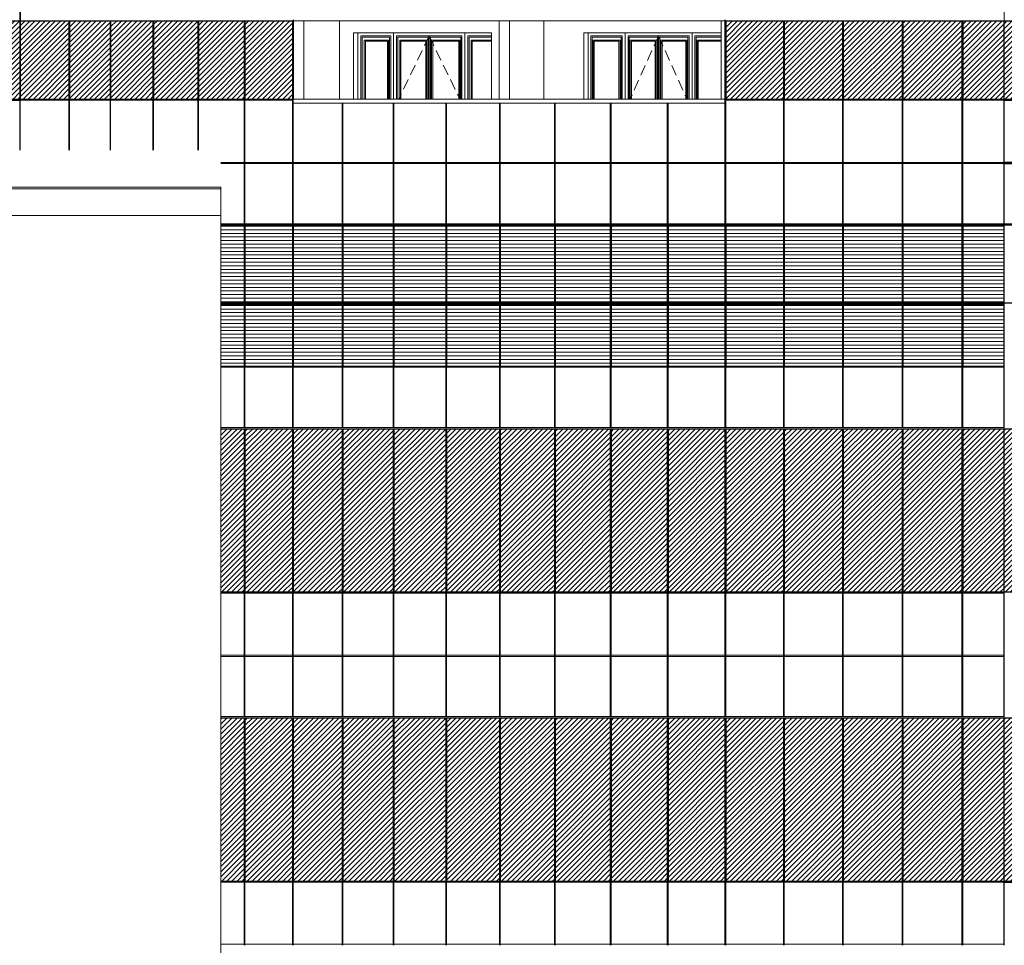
# Model space of a CAD drawing. Header units: millimetres. Extents: x 614675 to 1010864, y -150593 to -87691.
# Tile 159 of 194: x 943416 to 960792, y -126741 to -110408. Entities that reach past the tile are written whole.
import ezdxf

# ---------------------------------------------------------------- set-up
doc = ezdxf.new("R2010")
doc.units = ezdxf.units.MM
doc.header["$LTSCALE"] = 0.05
doc.linetypes.add('DASHED', pattern=[19.05, 12.7, -6.35])
doc.layers.get('0').update_dxf_attribs({"lineweight": 0})
doc.layers.add('013 Door & Window', color=48, linetype='Continuous', lineweight=9)
doc.layers.add('A-20--F1-WALLS', color=5, linetype='Continuous')
doc.layers.add('GLASS', color=135, linetype='Continuous')

# ---------------------------------------------------------------- blocks, each defined once
blk = doc.blocks.new('*U168')
at = {"layer": '013 Door & Window', "color": 0, "lineweight": -2}
for points in [[(629, 0), (629, -1167)], [(1887, -1167), (1887, 0)]]:
    blk.add_lwpolyline(points, dxfattribs=at)
at = {"layer": '013 Door & Window', "color": 0, "lineweight": -2, "elevation": 11535}
for points in [[(52, -52), (577, -52), (577, -1167)], [(52, -52), (52, -1167)], [(73, -73), (556, -73), (556, -1167)], [(73, -73), (73, -1167)], [(109, -125), (540, -125), (540, -1167)], [(109, -125), (109, -1167)], [(130, -145), (519, -145), (519, -1167)], [(130, -145), (130, -1167)], [(1258, -1167), (1258, -52), (681, -52), (681, -1167)], [(1237, -1167), (1237, -73), (702, -73), (702, -1167)], [(1216, -1167), (1216, -125), (738, -125), (738, -1167)], [(1196, -1167), (1196, -145), (758, -145), (758, -1167)], [(1258, -1167), (1258, -52), (1835, -52), (1835, -1167)], [(1279, -1167), (1279, -73), (1814, -73), (1814, -1167)], [(1300, -1167), (1300, -125), (1798, -125), (1798, -1167)], [(1320, -1167), (1320, -145), (1778, -145), (1778, -1167)], [(2357, -52), (1939, -52), (1939, -1167)], [(2357, -73), (1960, -73), (1960, -1167)], [(2357, -125), (1997, -125), (1997, -1167)], [(2357, -145), (2017, -145), (2017, -1167)]]:
    blk.add_lwpolyline(points, dxfattribs=at)
at = {"layer": '013 Door & Window', "color": 0, "linetype": 'DASHED', "lineweight": -2, "ltscale": 300, "elevation": 11535}
for points in [[(1258, -52), (719, -1167)], [(1258, -52), (1795, -1167)]]:
    blk.add_lwpolyline(points, dxfattribs=at)
blk = doc.blocks.new('*U169')
at = {"layer": '013 Door & Window', "color": 0, "lineweight": -2, "elevation": 11535}
for points in [[(655, 0), (655, -1167)], [(1835, -1167), (1835, 0)], [(52, -52), (603, -52), (603, -1167)], [(52, -52), (52, -1167)], [(73, -73), (582, -73), (582, -1167)], [(73, -73), (73, -1167)], [(89, -125), (565, -125), (565, -1167)], [(89, -125), (89, -1167)], [(110, -145), (545, -145), (545, -1167)], [(110, -145), (110, -1167)], [(1245, -1167), (1245, -52), (707, -52), (707, -1167)], [(1224, -1167), (1224, -73), (728, -73), (728, -1167)], [(1203, -1167), (1203, -125), (744, -125), (744, -1167)], [(1183, -1167), (1183, -145), (764, -145), (764, -1167)], [(1245, -1167), (1245, -52), (1783, -52), (1783, -1167)], [(1266, -1167), (1266, -73), (1762, -73), (1762, -1167)], [(1287, -1167), (1287, -125), (1745, -125), (1745, -1167)], [(1307, -1167), (1307, -145), (1725, -145), (1725, -1167)], [(2351, -52), (1887, -52), (1887, -1167)], [(2351, -73), (1908, -73), (1908, -1167)], [(2351, -125), (1924, -125), (1924, -1167)], [(2351, -145), (1945, -145), (1945, -1167)]]:
    blk.add_lwpolyline(points, dxfattribs=at)
at = {"layer": '013 Door & Window', "color": 0, "linetype": 'DASHED', "lineweight": -2, "ltscale": 300, "elevation": 11535}
for points in [[(1245, -52), (743, -1167)], [(1245, -52), (1743, -1167)]]:
    blk.add_lwpolyline(points, dxfattribs=at)
blk = doc.blocks.new('A$C24602529 (2) (2)')
at = {"lineweight": 0}
h = blk.add_hatch(dxfattribs=at)
h.set_pattern_fill('ANSI31', color=253, scale=20, style=0)
h.set_pattern_definition([(45, (-3381.666, 245355.59), (-44.90128, 44.90128), [])])
h.paths.add_polyline_path([(-20326, 32853), (-19546, 32853), (-19546, 34233), (-20326, 34233)])
h.paths.add_polyline_path([(-21117, 32853), (-20337, 32853), (-20337, 34233), (-21117, 34233)])
h.paths.add_polyline_path([(-21909, 32853), (-21129, 32853), (-21129, 34233), (-21909, 34233)])
h.paths.add_polyline_path([(-22531, 32853), (-21920, 32853), (-21920, 34233), (-22531, 34233)])
h.paths.add_polyline_path([(-19535, 32853), (-18755, 32853), (-18755, 34233), (-19535, 34233)])
h.paths.add_polyline_path([(-18744, 32853), (-17964, 32853), (-17964, 34233), (-18744, 34233)])
h.paths.add_polyline_path([(-17953, 32853), (-17173, 32853), (-17173, 34233), (-17953, 34233)])
h.paths.add_polyline_path([(-17161, 32853), (-16550, 32853), (-16550, 34233), (-17161, 34233)])
h.paths.add_polyline_path([(-23267, 32853), (-22545, 32853), (-22545, 34233), (-23267, 34233)])
h.paths.add_polyline_path([(-24326, 32853), (-23282, 32853), (-23282, 34233), (-24326, 34233)])
h.paths.add_polyline_path([(-25377, 32853), (-24340, 32853), (-24340, 34233), (-25377, 34233)])
h.paths.add_polyline_path([(-26420, 32853), (-25392, 32853), (-25392, 34233), (-26420, 34233)])
h.paths.add_polyline_path([(-27451, 32853), (-26434, 32853), (-26434, 34233), (-27451, 34233)])
h.paths.add_polyline_path([(-35936, 32853), (-35098, 32853), (-35098, 34233), (-35936, 34233)])
h.paths.add_polyline_path([(-36757, 32853), (-35948, 32853), (-35948, 34233), (-36757, 34233)])
h.paths.add_polyline_path([(-37548, 32853), (-36769, 32853), (-36769, 34233), (-37548, 34233)])
h.paths.add_polyline_path([(-38307, 32853), (-37559, 32853), (-37559, 34233), (-38307, 34233)])
h.paths.add_polyline_path([(-39032, 32853), (-38317, 32853), (-38317, 34233), (-39032, 34233)])
h.paths.add_polyline_path([(-39902, 32853), (-39042, 32853), (-39042, 34233), (-39902, 34233)])
h.paths.add_polyline_path([(-40654, 32853), (-39914, 32853), (-39914, 34233), (-40654, 34233)])
h.paths.add_polyline_path([(-41407, 32853), (-40668, 32853), (-40668, 34233), (-41407, 34233)])
h = blk.add_hatch(dxfattribs=at)
h.set_pattern_fill('ANSI31', color=4, scale=20, angle=135, style=0)
h.set_pattern_definition([(180, (-1419518.45, -803153.543), (-1e-14, -63.5), [])])
h.paths.add_polyline_path([(-35948, 29255), (-35948, 30633), (-36361, 30633), (-36361, 29255)])
h.paths.add_polyline_path([(-35098, 30633), (-35936, 30633), (-35936, 29255), (-35098, 29255)])
h.paths.add_polyline_path([(-34222, 30633), (-35086, 30633), (-35086, 29255), (-34222, 29255)])
h.paths.add_polyline_path([(-33319, 30633), (-34209, 30633), (-34209, 29255), (-33319, 29255)])
h.paths.add_polyline_path([(-32393, 30633), (-33306, 30633), (-33306, 29255), (-32393, 29255)])
h.paths.add_polyline_path([(-31444, 30633), (-32380, 30633), (-32380, 29255), (-31444, 29255)])
h.paths.add_polyline_path([(-30476, 30633), (-31431, 30633), (-31431, 29255), (-30476, 29255)])
h.paths.add_polyline_path([(-29489, 30633), (-30462, 30633), (-30462, 29255), (-29489, 29255)])
h.paths.add_polyline_path([(-28485, 30633), (-29475, 30633), (-29475, 29255), (-28485, 29255)])
h.paths.add_polyline_path([(-27466, 30633), (-28470, 30633), (-28470, 29255), (-27466, 29255)])
h.paths.add_polyline_path([(-26434, 30633), (-27451, 30633), (-27451, 29255), (-26434, 29255)])
h.paths.add_polyline_path([(-25392, 30633), (-26420, 30633), (-26420, 29255), (-25392, 29255)])
h.paths.add_polyline_path([(-24340, 30633), (-25377, 30633), (-25377, 29255), (-24340, 29255)])
h.paths.add_polyline_path([(-23282, 30633), (-24326, 30633), (-24326, 29255), (-23282, 29255)])
h.paths.add_polyline_path([(-22545, 30633), (-23267, 30633), (-23267, 29255), (-22545, 29255)])
h = blk.add_hatch(dxfattribs=at)
h.set_pattern_fill('ANSI31', color=4, scale=20, angle=135, style=0)
h.set_pattern_definition([(180, (-1419518.45, -804551.69), (-1e-14, -63.5), [])])
h.paths.add_polyline_path([(-35948, 29235), (-36361, 29235), (-36361, 28140), (-35948, 28140)])
h.paths.add_polyline_path([(-35098, 29235), (-35936, 29235), (-35936, 28140), (-35098, 28140)])
h.paths.add_polyline_path([(-34222, 29235), (-35086, 29235), (-35086, 28140), (-34222, 28140)])
h.paths.add_polyline_path([(-33319, 29235), (-34209, 29235), (-34209, 28140), (-33319, 28140)])
h.paths.add_polyline_path([(-32393, 29235), (-33306, 29235), (-33306, 28140), (-32393, 28140)])
h.paths.add_polyline_path([(-31444, 29235), (-32380, 29235), (-32380, 28140), (-31444, 28140)])
h.paths.add_polyline_path([(-30476, 29235), (-31431, 29235), (-31431, 28140), (-30476, 28140)])
h.paths.add_polyline_path([(-29489, 29235), (-30462, 29235), (-30462, 28140), (-29489, 28140)])
h.paths.add_polyline_path([(-28485, 29235), (-29475, 29235), (-29475, 28140), (-28485, 28140)])
h.paths.add_polyline_path([(-27466, 29235), (-28470, 29235), (-28470, 28140), (-27466, 28140)])
h.paths.add_polyline_path([(-26434, 29235), (-27451, 29235), (-27451, 28140), (-26434, 28140)])
h.paths.add_polyline_path([(-25392, 29235), (-26420, 29235), (-26420, 28140), (-25392, 28140)])
h.paths.add_polyline_path([(-24340, 29235), (-25377, 29235), (-25377, 28140), (-24340, 28140)])
h.paths.add_polyline_path([(-23282, 29235), (-24326, 29235), (-24326, 28140), (-23282, 28140)])
h.paths.add_polyline_path([(-22545, 29235), (-23267, 29235), (-23267, 28140), (-22545, 28140)])
h = blk.add_hatch(dxfattribs=at)
h.set_pattern_fill('ANSI31', color=253, scale=20, style=0)
h.set_pattern_definition([(45, (-3381.666, 236655.59), (-44.90128, 44.90128), [])])
h.paths.add_polyline_path([(-19546, 27035), (-20326, 27035), (-20326, 24155), (-19546, 24155)])
h.paths.add_polyline_path([(-20337, 27035), (-21117, 27035), (-21117, 24155), (-20337, 24155)])
h.paths.add_polyline_path([(-21129, 27035), (-21909, 27035), (-21909, 24155), (-21129, 24155)])
h.paths.add_polyline_path([(-21920, 27035), (-22531, 27035), (-22531, 24155), (-21920, 24155)])
h.paths.add_polyline_path([(-18755, 27035), (-19535, 27035), (-19535, 24155), (-18755, 24155)])
h.paths.add_polyline_path([(-17964, 27035), (-18744, 27035), (-18744, 24155), (-17964, 24155)])
h.paths.add_polyline_path([(-17173, 27035), (-17953, 27035), (-17953, 24155), (-17173, 24155)])
h.paths.add_polyline_path([(-16550, 27035), (-17161, 27035), (-17161, 24155), (-16550, 24155)])
h.paths.add_polyline_path([(-22545, 27035), (-23267, 27035), (-23267, 24155), (-22545, 24155)])
h.paths.add_polyline_path([(-23282, 27035), (-24326, 27035), (-24326, 24155), (-23282, 24155)])
h.paths.add_polyline_path([(-24340, 27035), (-25377, 27035), (-25377, 24155), (-24340, 24155)])
h.paths.add_polyline_path([(-25392, 27035), (-26420, 27035), (-26420, 24155), (-25392, 24155)])
h.paths.add_polyline_path([(-26434, 27035), (-27451, 27035), (-27451, 24155), (-26434, 24155)])
h.paths.add_polyline_path([(-35098, 27035), (-35936, 27035), (-35936, 24155), (-35098, 24155)])
h.paths.add_polyline_path([(-35948, 24155), (-35948, 27035), (-36361, 27035), (-36361, 24155)])
h.paths.add_polyline_path([(-34222, 27035), (-35086, 27035), (-35086, 24155), (-34222, 24155)])
h.paths.add_polyline_path([(-33319, 27035), (-34209, 27035), (-34209, 24155), (-33319, 24155)])
h.paths.add_polyline_path([(-32393, 27035), (-33306, 27035), (-33306, 24155), (-32393, 24155)])
h.paths.add_polyline_path([(-31444, 27035), (-32380, 27035), (-32380, 24155), (-31444, 24155)])
h.paths.add_polyline_path([(-30476, 27035), (-31431, 27035), (-31431, 24155), (-30476, 24155)])
h.paths.add_polyline_path([(-29489, 27035), (-30462, 27035), (-30462, 24155), (-29489, 24155)])
h.paths.add_polyline_path([(-28485, 27035), (-29475, 27035), (-29475, 24155), (-28485, 24155)])
h.paths.add_polyline_path([(-27466, 27035), (-28470, 27035), (-28470, 24155), (-27466, 24155)])
h = blk.add_hatch(dxfattribs=at)
h.set_pattern_fill('ANSI31', color=253, scale=20, style=0)
h.set_pattern_definition([(45, (-3381.666, 231555.59), (-44.90128, 44.90128), [])])
h.paths.add_polyline_path([(-19546, 21935), (-20326, 21935), (-20326, 19055), (-19546, 19055)])
h.paths.add_polyline_path([(-20337, 21935), (-21117, 21935), (-21117, 19055), (-20337, 19055)])
h.paths.add_polyline_path([(-21129, 21935), (-21909, 21935), (-21909, 19055), (-21129, 19055)])
h.paths.add_polyline_path([(-21920, 21935), (-22531, 21935), (-22531, 19055), (-21920, 19055)])
h.paths.add_polyline_path([(-18755, 21935), (-19535, 21935), (-19535, 19055), (-18755, 19055)])
h.paths.add_polyline_path([(-17964, 21935), (-18744, 21935), (-18744, 19055), (-17964, 19055)])
h.paths.add_polyline_path([(-17173, 21935), (-17953, 21935), (-17953, 19055), (-17173, 19055)])
h.paths.add_polyline_path([(-16550, 21935), (-17161, 21935), (-17161, 19055), (-16550, 19055)])
h.paths.add_polyline_path([(-22545, 21935), (-23267, 21935), (-23267, 19055), (-22545, 19055)])
h.paths.add_polyline_path([(-23282, 21935), (-24326, 21935), (-24326, 19055), (-23282, 19055)])
h.paths.add_polyline_path([(-24340, 21935), (-25377, 21935), (-25377, 19055), (-24340, 19055)])
h.paths.add_polyline_path([(-25392, 21935), (-26420, 21935), (-26420, 19055), (-25392, 19055)])
h.paths.add_polyline_path([(-26434, 21935), (-27451, 21935), (-27451, 19055), (-26434, 19055)])
h.paths.add_polyline_path([(-35098, 21935), (-35936, 21935), (-35936, 19055), (-35098, 19055)])
h.paths.add_polyline_path([(-35948, 19055), (-35948, 21935), (-36361, 21935), (-36361, 19055)])
h.paths.add_polyline_path([(-34222, 21935), (-35086, 21935), (-35086, 19055), (-34222, 19055)])
h.paths.add_polyline_path([(-33319, 21935), (-34209, 21935), (-34209, 19055), (-33319, 19055)])
h.paths.add_polyline_path([(-32393, 21935), (-33306, 21935), (-33306, 19055), (-32393, 19055)])
h.paths.add_polyline_path([(-31444, 21935), (-32380, 21935), (-32380, 19055), (-31444, 19055)])
h.paths.add_polyline_path([(-30476, 21935), (-31431, 21935), (-31431, 19055), (-30476, 19055)])
h.paths.add_polyline_path([(-29489, 21935), (-30462, 21935), (-30462, 19055), (-29489, 19055)])
h.paths.add_polyline_path([(-28485, 21935), (-29475, 21935), (-29475, 19055), (-28485, 19055)])
h.paths.add_polyline_path([(-27466, 21935), (-28470, 21935), (-28470, 19055), (-27466, 19055)])
at = {"color": 0, "lineweight": 0}
for points in [[(-22538, 35320), (-22538, 31720)], [(-22538, 31720), (-22538, 28120)], [(-22538, 28120), (-22538, 23020)], [(-22538, 23020), (-22538, 17920)]]:
    blk.add_lwpolyline(points, dxfattribs=at)
for points in [[(-35086, 34233), (-27466, 34233)], [(-34898, 34233), (-34898, 32853)], [(-34267, 34233), (-34267, 32853)], [(-31450, 34233), (-31450, 32853)], [(-31270, 34233), (-31270, 32853)], [(-30662, 34233), (-30662, 32853)], [(-27529, 34233), (-27529, 32853)], [(-34022, 34020), (-34022, 32853)], [(-33941, 32853), (-33941, 34020)], [(-31584, 34020), (-31584, 32853)], [(-29953, 34020), (-29953, 32853)], [(-29881, 32853), (-29881, 34020)], [(-35086, 32853), (-27466, 32853)], [(-35086, 32853), (-35086, 31718)], [(-27466, 32853), (-27466, 31718)], [(-39908, 32833), (-35086, 32833)], [(-39902, 32833), (-39902, 31950)], [(-39042, 32833), (-39042, 31950)], [(-39032, 32833), (-39032, 31950)], [(-38317, 32833), (-38317, 31950)], [(-38307, 32833), (-38307, 31950)], [(-37559, 32833), (-37559, 31950)], [(-37548, 32833), (-37548, 31950)], [(-36769, 32833), (-36769, 31950)], [(-36757, 32833), (-36757, 31950)], [(-35948, 32833), (-35948, 31718)], [(-35936, 32833), (-35936, 31718)], [(-35098, 32833), (-35098, 31718)], [(-35086, 32783), (-27466, 32783)], [(-35086, 32783), (-27466, 32783)], [(-34222, 32783), (-34222, 31718)], [(-34209, 32783), (-34209, 31718)], [(-33319, 32783), (-33319, 31718)], [(-33306, 32783), (-33306, 31718)], [(-32393, 32783), (-32393, 31718)], [(-32380, 32783), (-32380, 31718)], [(-31444, 32783), (-31444, 31718)], [(-31431, 32783), (-31431, 31718)], [(-30476, 32783), (-30476, 31718)], [(-30462, 32783), (-30462, 31718)], [(-29489, 32783), (-29489, 31718)], [(-29475, 32783), (-29475, 31718)], [(-28485, 32783), (-28485, 31718)], [(-28470, 32783), (-28470, 31718)], [(-27466, 32833), (-22538, 32833)], [(-27451, 32833), (-27451, 31718)], [(-26434, 32833), (-26434, 31718)], [(-26420, 32833), (-26420, 31718)], [(-25392, 32833), (-25392, 31718)], [(-25377, 32833), (-25377, 31718)], [(-24340, 32833), (-24340, 31718)], [(-24326, 32833), (-24326, 31718)], [(-23282, 32833), (-23282, 31718)], [(-23267, 32833), (-23267, 31718)], [(-22545, 32833), (-22545, 31718)], [(-36361, 31735), (-35098, 31735)], [(-36361, 31715), (-35098, 31715)], [(-35948, 31718), (-35948, 30653)], [(-35936, 31718), (-35936, 30653)], [(-35098, 31735), (-27451, 31735)], [(-35098, 31735), (-27451, 31735)], [(-35098, 31718), (-35098, 30653)], [(-35098, 31715), (-27451, 31715)], [(-35098, 31715), (-27451, 31715)], [(-35098, 31715), (-27451, 31715)], [(-35086, 31718), (-35086, 30653)], [(-34222, 31718), (-34222, 30653)], [(-34209, 31718), (-34209, 30653)], [(-33319, 31718), (-33319, 30653)], [(-33306, 31718), (-33306, 30653)], [(-32393, 31718), (-32393, 30653)], [(-32380, 31718), (-32380, 30653)], [(-31445, 31718), (-31445, 30653)], [(-31431, 31718), (-31431, 30653)], [(-30476, 31718), (-30476, 30653)], [(-30462, 31718), (-30462, 30653)], [(-29489, 31718), (-29489, 30653)], [(-29475, 31718), (-29475, 30653)], [(-28485, 31718), (-28485, 30653)], [(-28470, 31718), (-28470, 30653)], [(-27466, 31718), (-27466, 30653)], [(-27451, 31735), (-22545, 31735)], [(-27451, 31718), (-27451, 30653)], [(-27451, 31715), (-22545, 31715)], [(-26434, 31718), (-26434, 30653)], [(-26420, 31718), (-26420, 30653)], [(-25392, 31718), (-25392, 30653)], [(-25377, 31718), (-25377, 30653)], [(-24340, 31718), (-24340, 30653)], [(-24326, 31718), (-24326, 30653)], [(-23282, 31718), (-23282, 30653)], [(-23267, 31718), (-23267, 30653)], [(-22545, 31718), (-22545, 30653)], [(-36361, 30653), (-35086, 30653)], [(-35086, 30653), (-27466, 30653)], [(-27466, 30653), (-22538, 30653)], [(-36361, 28120), (-35086, 28120)], [(-35948, 28120), (-35948, 27055)], [(-35936, 28120), (-35936, 27055)], [(-35098, 28120), (-35098, 27055)], [(-35086, 28120), (-27466, 28120)], [(-35086, 28120), (-35086, 27055)], [(-34222, 28120), (-34222, 27055)], [(-34209, 28120), (-34209, 27055)], [(-33319, 28120), (-33319, 27055)], [(-33306, 28120), (-33306, 27055)], [(-32393, 28120), (-32393, 27055)], [(-32380, 28120), (-32380, 27055)], [(-31444, 28120), (-31444, 27055)], [(-31431, 28120), (-31431, 27055)], [(-30476, 28120), (-30476, 27055)], [(-30462, 28120), (-30462, 27055)], [(-29489, 28120), (-29489, 27055)], [(-29475, 28120), (-29475, 27055)], [(-28485, 28120), (-28485, 27055)], [(-28470, 28120), (-28470, 27055)], [(-27466, 28120), (-22538, 28120)], [(-27466, 28120), (-27466, 27055)], [(-27451, 28120), (-27451, 27055)], [(-26434, 28120), (-26434, 27055)], [(-26420, 28120), (-26420, 27055)], [(-25392, 28120), (-25392, 27055)], [(-25377, 28120), (-25377, 27055)], [(-24340, 28120), (-24340, 27055)], [(-24326, 28120), (-24326, 27055)], [(-23282, 28120), (-23282, 27055)], [(-23267, 28120), (-23267, 27055)], [(-22545, 28120), (-22545, 27055)], [(-36361, 27055), (-35098, 27055)], [(-35098, 27055), (-27451, 27055)], [(-27451, 27055), (-22538, 27055)], [(-36361, 24135), (-35086, 24135)], [(-35948, 24135), (-35948, 23020)], [(-35936, 24135), (-35936, 23020)], [(-35098, 24135), (-35098, 23020)], [(-35086, 24135), (-35086, 23020)], [(-35086, 24135), (-27466, 24135)], [(-34222, 24135), (-34222, 23020)], [(-34209, 24135), (-34209, 23020)], [(-33319, 24135), (-33319, 23020)], [(-33306, 24135), (-33306, 23020)], [(-32393, 24135), (-32393, 23020)], [(-32380, 24135), (-32380, 23020)], [(-31444, 24135), (-31444, 23020)], [(-31431, 24135), (-31431, 23020)], [(-30476, 24135), (-30476, 23020)], [(-30462, 24135), (-30462, 23020)], [(-29489, 24135), (-29489, 23020)], [(-29475, 24135), (-29475, 23020)], [(-28485, 24135), (-28485, 23020)], [(-28470, 24135), (-28470, 23020)], [(-27466, 24135), (-22538, 24135)], [(-27466, 24135), (-27466, 23020)], [(-27451, 24135), (-27451, 23020)], [(-26434, 24135), (-26434, 23020)], [(-26420, 24135), (-26420, 23020)], [(-25392, 24135), (-25392, 23020)], [(-25377, 24135), (-25377, 23020)], [(-24340, 24135), (-24340, 23020)], [(-24326, 24135), (-24326, 23020)], [(-23282, 24135), (-23282, 23020)], [(-23267, 24135), (-23267, 23020)], [(-22545, 24135), (-22545, 23020)], [(-36361, 23038), (-35098, 23038)], [(-36361, 23018), (-35098, 23018)], [(-35948, 23020), (-35948, 21955)], [(-35936, 23020), (-35936, 21955)], [(-35098, 23038), (-27451, 23038)], [(-35098, 23038), (-27451, 23038)], [(-35098, 23020), (-35098, 21955)], [(-35098, 23018), (-27451, 23018)], [(-35098, 23018), (-27451, 23018)], [(-35098, 23018), (-27451, 23018)], [(-35086, 23020), (-35086, 21955)], [(-34222, 23020), (-34222, 21955)], [(-34209, 23020), (-34209, 21955)], [(-33319, 23020), (-33319, 21955)], [(-33306, 23020), (-33306, 21955)], [(-32393, 23020), (-32393, 21955)], [(-32380, 23020), (-32380, 21955)], [(-31445, 23020), (-31445, 21955)], [(-31431, 23020), (-31431, 21955)], [(-30476, 23020), (-30476, 21955)], [(-30462, 23020), (-30462, 21955)], [(-29489, 23020), (-29489, 21955)], [(-29475, 23020), (-29475, 21955)], [(-28485, 23020), (-28485, 21955)], [(-28470, 23020), (-28470, 21955)], [(-27466, 23020), (-27466, 21955)], [(-27451, 23038), (-22545, 23038)], [(-27451, 23020), (-27451, 21955)], [(-27451, 23018), (-22545, 23018)], [(-26434, 23020), (-26434, 21955)], [(-26420, 23020), (-26420, 21955)], [(-25392, 23020), (-25392, 21955)], [(-25377, 23020), (-25377, 21955)], [(-24340, 23020), (-24340, 21955)], [(-24326, 23020), (-24326, 21955)], [(-23282, 23020), (-23282, 21955)], [(-23267, 23020), (-23267, 21955)], [(-22545, 23020), (-22545, 21955)], [(-36361, 21955), (-35086, 21955)], [(-35086, 21955), (-27466, 21955)], [(-27466, 21955), (-22538, 21955)], [(-36361, 19035), (-35086, 19035)], [(-35948, 19035), (-35948, 17920)], [(-35936, 19035), (-35936, 17920)], [(-35098, 19035), (-35098, 17920)], [(-35086, 19035), (-35086, 17920)], [(-35086, 19035), (-27466, 19035)], [(-34222, 19035), (-34222, 17920)], [(-34209, 19035), (-34209, 17920)], [(-33319, 19035), (-33319, 17920)], [(-33306, 19035), (-33306, 17920)], [(-32393, 19035), (-32393, 17920)], [(-32380, 19035), (-32380, 17920)], [(-31444, 19035), (-31444, 17920)], [(-31431, 19035), (-31431, 17920)], [(-30476, 19035), (-30476, 17920)], [(-30462, 19035), (-30462, 17920)], [(-29489, 19035), (-29489, 17920)], [(-29475, 19035), (-29475, 17920)], [(-28485, 19035), (-28485, 17920)], [(-28470, 19035), (-28470, 17920)], [(-27466, 19035), (-22538, 19035)], [(-27466, 19035), (-27466, 17920)], [(-27451, 19035), (-27451, 17920)], [(-26434, 19035), (-26434, 17920)], [(-26420, 19035), (-26420, 17920)], [(-25392, 19035), (-25392, 17920)], [(-25377, 19035), (-25377, 17920)], [(-24340, 19035), (-24340, 17920)], [(-24326, 19035), (-24326, 17920)], [(-23282, 19035), (-23282, 17920)], [(-23267, 19035), (-23267, 17920)], [(-22545, 19035), (-22545, 17920)], [(-36361, 17938), (-35098, 17938)], [(-35098, 17938), (-27451, 17938)], [(-35098, 17938), (-27451, 17938)], [(-27451, 17938), (-22545, 17938)]]:
    blk.add_lwpolyline(points)
for points, elevation in [([(-31584, 34020), (-34022, 34020)], 9156), ([(-27529, 34020), (-29953, 34020)], 9170)]:
    blk.add_lwpolyline(points, dxfattribs=dict(elevation=elevation))
at = {"color": 2}
for points in [[(-22538, 31738), (-12674, 31738)], [(-22538, 31718), (-12674, 31718)]]:
    blk.add_lwpolyline(points, dxfattribs=at)
at = {"layer": 'GLASS', "color": 7}
blk.add_lwpolyline([(-39908, 35320), (-39908, 31950)], dxfattribs=at)
at = {"layer": 'GLASS', "color": 135}
for points in [[(-39902, 35320), (-39902, 32853)], [(-41407, 34233), (-35086, 34233)], [(-39042, 34233), (-39042, 32853)], [(-39032, 34233), (-39032, 32853)], [(-38317, 34233), (-38317, 32853)], [(-38307, 34233), (-38307, 32853)], [(-37559, 34233), (-37559, 32853)], [(-37548, 34233), (-37548, 32853)], [(-36769, 34233), (-36769, 32853)], [(-36757, 34233), (-36757, 32853)], [(-35948, 34233), (-35948, 32853)], [(-35936, 34233), (-35936, 32853)], [(-35098, 34233), (-35098, 32853)], [(-35086, 34253), (-35086, 32853)], [(-27466, 34253), (-27466, 32853)], [(-27466, 34233), (-16544, 34233)], [(-27451, 34233), (-27451, 32853)], [(-26434, 34233), (-26434, 32853)], [(-26420, 34233), (-26420, 32853)], [(-25392, 34233), (-25392, 32853)], [(-25377, 34233), (-25377, 32853)], [(-24340, 34233), (-24340, 32853)], [(-24326, 34233), (-24326, 32853)], [(-23282, 34233), (-23282, 32853)], [(-23267, 34233), (-23267, 32853)], [(-22545, 34233), (-22545, 32853)], [(-41407, 32853), (-35086, 32853)], [(-27466, 32853), (-16544, 32853)], [(-41407, 32833), (-39908, 32833)], [(-22538, 32833), (-16544, 32833)], [(-22538, 31738), (-16544, 31738)], [(-22538, 31718), (-16544, 31718)], [(-36361, 30633), (-35086, 30633)], [(-35948, 30633), (-35948, 28140)], [(-35936, 30633), (-35936, 28140)], [(-35098, 30633), (-35098, 28140)], [(-35086, 30633), (-27466, 30633)], [(-35086, 30633), (-35086, 28140)], [(-34222, 30633), (-34222, 28140)], [(-34209, 30633), (-34209, 28140)], [(-33319, 30633), (-33319, 28140)], [(-33306, 30633), (-33306, 28140)], [(-32393, 30633), (-32393, 28140)], [(-32380, 30633), (-32380, 28140)], [(-31444, 30633), (-31444, 28140)], [(-31431, 30633), (-31431, 28140)], [(-30476, 30633), (-30476, 28140)], [(-30462, 30633), (-30462, 28140)], [(-29489, 30633), (-29489, 28140)], [(-29475, 30633), (-29475, 28140)], [(-28485, 30633), (-28485, 28140)], [(-28470, 30633), (-28470, 28140)], [(-27466, 30653), (-27466, 28140)], [(-27466, 30633), (-16544, 30633)], [(-27451, 30653), (-27451, 28140)], [(-26434, 30633), (-26434, 28140)], [(-26420, 30633), (-26420, 28140)], [(-25392, 30633), (-25392, 28140)], [(-25377, 30633), (-25377, 28140)], [(-24340, 30633), (-24340, 28140)], [(-24326, 30633), (-24326, 28140)], [(-23282, 30633), (-23282, 28140)], [(-23267, 30633), (-23267, 28140)], [(-22545, 30633), (-22545, 28140)], [(-22538, 30653), (-16544, 30653)], [(-36361, 29255), (-16544, 29255)], [(-36361, 29235), (-22538, 29235)], [(-36361, 28140), (-22538, 28140)], [(-36361, 27035), (-16544, 27035)], [(-35948, 27035), (-35948, 24155)], [(-35936, 27035), (-35936, 24155)], [(-35098, 27035), (-35098, 24155)], [(-35086, 27035), (-35086, 24155)], [(-34222, 27035), (-34222, 24155)], [(-34209, 27035), (-34209, 24155)], [(-33319, 27035), (-33319, 24155)], [(-33306, 27035), (-33306, 24155)], [(-32393, 27035), (-32393, 24155)], [(-32380, 27035), (-32380, 24155)], [(-31444, 27035), (-31444, 24155)], [(-31431, 27035), (-31431, 24155)], [(-30476, 27035), (-30476, 24155)], [(-30462, 27035), (-30462, 24155)], [(-29489, 27035), (-29489, 24155)], [(-29475, 27035), (-29475, 24155)], [(-28485, 27035), (-28485, 24155)], [(-28470, 27035), (-28470, 24155)], [(-27466, 27035), (-27466, 24155)], [(-27451, 27035), (-27451, 24155)], [(-26434, 27035), (-26434, 24155)], [(-26420, 27035), (-26420, 24155)], [(-25392, 27035), (-25392, 24155)], [(-25377, 27035), (-25377, 24155)], [(-24340, 27035), (-24340, 24155)], [(-24326, 27035), (-24326, 24155)], [(-23282, 27035), (-23282, 24155)], [(-23267, 27035), (-23267, 24155)], [(-22545, 27035), (-22545, 24155)], [(-36361, 24155), (-16544, 24155)], [(-36361, 21935), (-16544, 21935)], [(-35948, 21935), (-35948, 19055)], [(-35936, 21935), (-35936, 19055)], [(-35098, 21935), (-35098, 19055)], [(-35086, 21935), (-35086, 19055)], [(-34222, 21935), (-34222, 19055)], [(-34209, 21935), (-34209, 19055)], [(-33319, 21935), (-33319, 19055)], [(-33306, 21935), (-33306, 19055)], [(-32393, 21935), (-32393, 19055)], [(-32380, 21935), (-32380, 19055)], [(-31445, 21935), (-31445, 19055)], [(-31431, 21935), (-31431, 19055)], [(-30476, 21935), (-30476, 19055)], [(-30462, 21935), (-30462, 19055)], [(-29489, 21935), (-29489, 19055)], [(-29475, 21935), (-29475, 19055)], [(-28485, 21935), (-28485, 19055)], [(-28470, 21935), (-28470, 19055)], [(-27466, 21935), (-27466, 19055)], [(-27451, 21935), (-27451, 19055)], [(-26434, 21935), (-26434, 19055)], [(-26420, 21935), (-26420, 19055)], [(-25392, 21935), (-25392, 19055)], [(-25377, 21935), (-25377, 19055)], [(-24340, 21935), (-24340, 19055)], [(-24326, 21935), (-24326, 19055)], [(-23282, 21935), (-23282, 19055)], [(-23267, 21935), (-23267, 19055)], [(-22545, 21935), (-22545, 19055)], [(-36361, 19055), (-35086, 19055)], [(-35086, 19055), (-27466, 19055)], [(-27466, 19055), (-16544, 19055)], [(-22538, 19035), (-16544, 19035)]]:
    blk.add_lwpolyline(points, dxfattribs=at)
at = {"color": 252}
for name, p in [('*U168', (-33941, 34020, -11534)), ('*U169', (-29881, 34020, -11534))]:
    blk.add_blockref(name, p, dxfattribs=at)

msp = doc.modelspace()

# ---------------------------------------------------------------- linework, layer by layer
at = {"lineweight": 5}
msp.add_lwpolyline([(946966, -132361), (946966, -113361)], dxfattribs=at)
at = {"layer": 'A-20--F1-WALLS', "lineweight": 5}
for points in [[(941141, -113361), (946966, -113361)], [(941141, -113393), (946966, -113393)], [(941976, -113861), (946966, -113861)]]:
    msp.add_lwpolyline(points, dxfattribs=at)

# ---------------------------------------------------------------- block references
msp.add_blockref('A$C24602529 (2) (2)', (983327, -144661))

doc.saveas('drawing.dxf')
